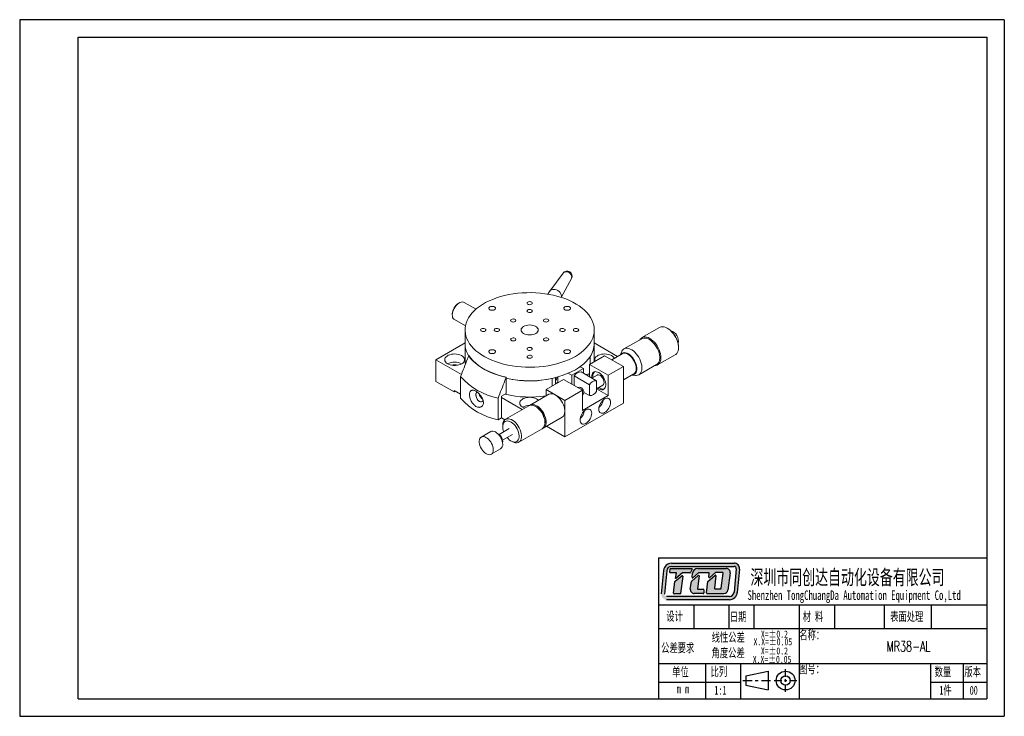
# Model space of a CAD drawing. Header units: millimetres. Extents: x 13764 to 14061, y 53 to 474.
# Tile 1 of 4: x 13764 to 14061, y 53 to 264. Entities that reach past the tile are written whole.
import ezdxf

# ---------------------------------------------------------------- set-up
doc = ezdxf.new("R2010")
doc.units = ezdxf.units.MM
doc.header["$LTSCALE"] = 0.3
for name, color, linetype, lineweight in [('外框', 7, 'Continuous', 30), ('文字', 3, 'Continuous', 13), ('轮廓线', 7, 'Continuous', 20)]:
    doc.layers.add(name, color=color, linetype=linetype, lineweight=lineweight)
doc.styles.add('SLDTEXTSTYLE2', font='txt')
doc.styles.get("Standard").update_dxf_attribs({"font": 'txt.shx', "width": 0.67, "oblique": 5, "bigfont": 'gbcbig.shx'})

# ---------------------------------------------------------------- blocks, each defined once
blk = doc.blocks.new('Y')
at = {"lineweight": 30}
for p, q in [((-4136.76, 2009.27), (-3862.74, 2009.27)), ((-4154.44, 2003.97), (-3857.44, 2003.97)), ((-4154.44, 2003.97), (-3857.44, 2003.97))]:
    blk.add_line(p, q, dxfattribs=at)
for points in [[(-3857.44, 2213.99), (-4154.44, 2213.99), (-4154.44, 2003.97)], [(-4136.76, 2009.27), (-4136.76, 2208.69), (-3862.74, 2208.69)]]:
    blk.add_lwpolyline(points, dxfattribs=at)
blk = doc.blocks.new('W')
at = {"lineweight": 30}
for p, q in [((-3857.44, 2213.99), (-3857.44, 2003.97)), ((-3857.44, 2213.99), (-3857.44, 2003.97)), ((-3862.74, 2208.69), (-3862.74, 2009.27))]:
    blk.add_line(p, q, dxfattribs=at)
blk.add_blockref('Y', (0, 0))

msp = doc.modelspace()

# ---------------------------------------------------------------- hatches: boundary and pattern name
at = {"layer": '外框'}
h = msp.add_hatch(color=256, dxfattribs=at)
h.dxf.hatch_style = 1
h.paths.add_polyline_path([(13979.42, 99.574), (13960.494, 99.574, 0.3871904), (13958.103, 97.396), (13957.442, 90.32, 0.4417631), (13959.036, 88.571), (13977.973, 88.571, 0.3876272), (13980.364, 90.752), (13981.014, 97.827, 0.4413093)])
h.paths.add_polyline_path([(13979.42, 98.614, -0.4413093), (13980.058, 97.915), (13979.408, 90.84, -0.3876272), (13977.973, 89.531), (13959.036, 89.531, -0.4417631), (13958.399, 90.231), (13959.06, 97.307, -0.3871904), (13960.494, 98.614)], flags=16)
h.paths.add_polyline_path([(13966.614, 97.997, -0.5692565), (13966.755, 97.761), (13966.218, 96.772, -0.2751589), (13966.078, 96.688), (13963.92, 96.688, 0.1785487), (13963.816, 96.65), (13961.858, 94.978), (13961.72, 94.978), (13962.033, 96.69), (13960.131, 96.69, -0.4551699), (13959.973, 96.872), (13960.108, 97.843, -0.3736999), (13960.266, 97.982)], flags=0)
h.paths.add_polyline_path([(13963.65, 95.764, -0.6728841), (13963.907, 95.617), (13963.214, 90.483, -0.3754282), (13963.056, 90.345), (13961.304, 90.345, -0.4451596), (13961.145, 90.521), (13961.513, 94.029, -0.2032664), (13961.574, 94.139)], flags=0)
h.paths.add_polyline_path([(13968.454, 97.998), (13977.022, 97.998, -0.4535474), (13978.212, 96.639), (13977.525, 91.483, -0.3759441), (13976.335, 90.441), (13971.255, 90.441, -0.443757), (13971.096, 90.617), (13971.438, 94.037), (13973.637, 95.904, -0.6781546), (13973.9, 95.765), (13973.493, 92.04, 0.4464345), (13973.652, 91.862), (13975.352, 91.862, 0.3783283), (13975.511, 92.003), (13976.081, 96.579, 0.4510331), (13975.922, 96.759), (13973.922, 96.759, 0.1736567), (13973.821, 96.723), (13972.044, 95.263, -0.6630003), (13971.783, 95.4), (13971.875, 96.501, 0.4388203), (13971.715, 96.674), (13968.804, 96.674, 0.1753949), (13968.701, 96.637), (13966.969, 95.194, -0.6807563), (13966.707, 95.337), (13966.866, 96.598, -0.3779258)], flags=0)
h.paths.add_polyline_path([(13966.616, 94.194), (13968.551, 95.895, -0.6841835), (13968.816, 95.757), (13968.395, 91.89, 0.4462884), (13968.554, 91.713), (13970.108, 91.713, -0.4142136), (13970.268, 91.553), (13970.268, 90.601, -0.4142136), (13970.108, 90.441), (13967.392, 90.441, -0.4294817), (13966.193, 91.704), (13966.564, 94.098, -0.1758286)], flags=0)
h.paths.add_polyline_path([(13966.755, 97.761, 0.5692565), (13966.614, 97.997), (13960.266, 97.982, 0.3736999), (13960.108, 97.843), (13959.973, 96.872, 0.4551699), (13960.131, 96.69), (13962.033, 96.69), (13961.72, 94.978), (13961.858, 94.978), (13963.816, 96.65, -0.1785487), (13963.92, 96.688), (13966.078, 96.688, 0.2751589), (13966.218, 96.772)], flags=0)
h.paths.add_polyline_path([(13963.907, 95.617, 0.6728841), (13963.65, 95.764), (13961.574, 94.139, 0.2032664), (13961.513, 94.029), (13961.145, 90.521, 0.4451596), (13961.304, 90.345), (13963.056, 90.345, 0.3754282), (13963.214, 90.483)], flags=0)
h.paths.add_polyline_path([(13968.816, 95.757, 0.6841835), (13968.551, 95.895), (13966.616, 94.194, 0.1758286), (13966.564, 94.098), (13966.193, 91.704, 0.4294817), (13967.392, 90.441), (13970.108, 90.441, 0.4142136), (13970.268, 90.601), (13970.268, 91.553, 0.4142136), (13970.108, 91.713), (13968.554, 91.713, -0.4462884), (13968.395, 91.89)], flags=0)
h.paths.add_polyline_path([(13977.022, 97.998), (13968.454, 97.998, 0.3779258), (13966.866, 96.598), (13966.707, 95.337, 0.6807563), (13966.969, 95.194), (13968.701, 96.637, -0.1753949), (13968.804, 96.674), (13971.715, 96.674, -0.4388203), (13971.875, 96.501), (13971.783, 95.4, 0.6630003), (13972.044, 95.263), (13973.821, 96.723, -0.1736567), (13973.922, 96.759), (13975.922, 96.759, -0.4510331), (13976.081, 96.579), (13975.511, 92.003, -0.3783283), (13975.352, 91.862), (13973.652, 91.862, -0.4464345), (13973.493, 92.04), (13973.9, 95.765, 0.6781546), (13973.637, 95.904), (13971.438, 94.037), (13971.096, 90.617, 0.443757), (13971.255, 90.441), (13976.335, 90.441, 0.3759441), (13977.525, 91.483), (13978.212, 96.639, 0.4535474)], flags=0)
h = msp.add_hatch(color=256, dxfattribs=at)
h.dxf.hatch_style = 1
h.paths.add_polyline_path([(13966.755, 97.761, 0.5692565), (13966.614, 97.997), (13960.266, 97.982, 0.3736999), (13960.108, 97.843), (13959.973, 96.872, 0.4551699), (13960.131, 96.69), (13962.033, 96.69), (13961.72, 94.978), (13961.858, 94.978), (13963.816, 96.65, -0.1785487), (13963.92, 96.688), (13966.078, 96.688, 0.2751589), (13966.218, 96.772)])
h.paths.add_polyline_path([(13963.907, 95.617, 0.6728841), (13963.65, 95.764), (13961.574, 94.139, 0.2032664), (13961.513, 94.029), (13961.145, 90.521, 0.4451596), (13961.304, 90.345), (13963.056, 90.345, 0.3754282), (13963.214, 90.483)])
h.paths.add_polyline_path([(13968.816, 95.757, 0.6841835), (13968.551, 95.895), (13966.616, 94.194, 0.1758286), (13966.564, 94.098), (13966.193, 91.704, 0.4294817), (13967.392, 90.441), (13970.108, 90.441, 0.4142136), (13970.268, 90.601), (13970.268, 91.553, 0.4142136), (13970.108, 91.713), (13968.554, 91.713, -0.4462884), (13968.395, 91.89)])
h.paths.add_polyline_path([(13977.022, 97.998), (13968.454, 97.998, 0.3779258), (13966.866, 96.598), (13966.707, 95.337, 0.6807563), (13966.969, 95.194), (13968.701, 96.637, -0.1753949), (13968.804, 96.674), (13971.715, 96.674, -0.4388203), (13971.875, 96.501), (13971.783, 95.4, 0.6630003), (13972.044, 95.263), (13973.821, 96.723, -0.1736567), (13973.922, 96.759), (13975.922, 96.759, -0.4510331), (13976.081, 96.579), (13975.511, 92.003, -0.3783283), (13975.352, 91.862), (13973.652, 91.862, -0.4464345), (13973.493, 92.04), (13973.9, 95.765, 0.6781546), (13973.637, 95.904), (13971.438, 94.037), (13971.096, 90.617, 0.443757), (13971.255, 90.441), (13976.335, 90.441, 0.3759441), (13977.525, 91.483), (13978.212, 96.639, 0.4535474)])

# ---------------------------------------------------------------- linework, layer by layer
at = {"layer": '外框', "lineweight": 30}
for p, q in [((13956.596, 101.152), (14055.633, 101.152)), ((13956.596, 101.152), (13956.596, 58.707)), ((13958.103, 97.396), (13957.442, 90.32)), ((13959.06, 97.307), (13958.399, 90.231)), ((13959.973, 96.872), (13960.108, 97.843)), ((13967.261, 87.003), (13967.261, 79.929)), ((13977.818, 87.003), (13977.818, 79.929)), ((13985.364, 87.003), (13985.364, 79.929)), ((13999.04, 87.003), (13999.04, 58.707)), ((14009.731, 87.003), (14009.731, 79.929)), ((14024.652, 87.003), (14024.652, 79.929)), ((14038.831, 87.003), (14038.831, 79.929)), ((13956.596, 79.929), (14055.633, 79.929)), ((13956.596, 69.318), (14055.633, 69.318)), ((13970.744, 69.318), (13970.744, 58.707)), ((13981.355, 69.318), (13981.355, 58.707)), ((14038.655, 69.318), (14038.655, 58.707)), ((14048.559, 69.318), (14048.559, 58.707)), ((13982.919, 65.595), (13989.699, 67.01)), ((13982.919, 65.595), (13982.919, 62.765)), ((13989.699, 67.01), (13989.699, 61.35)), ((13994.951, 65.319), (13994.951, 67.596)), ((13956.596, 63.709), (13981.355, 63.709)), ((13982.046, 64.18), (13984.834, 64.18)), ((13982.919, 62.765), (13989.699, 61.35)), ((13985.763, 64.18), (13986.693, 64.18)), ((13987.622, 64.18), (13990.41, 64.18)), ((13991.535, 64.18), (13993.812, 64.18)), ((13994.571, 64.18), (13995.33, 64.18)), ((13994.951, 63.8), (13994.951, 64.56)), ((13994.951, 60.764), (13994.951, 63.041)), ((13996.089, 64.18), (13998.366, 64.18)), ((14038.655, 63.709), (14055.633, 63.709))]:
    msp.add_line(p, q, dxfattribs=at)
at = {"layer": '外框'}
for p, q in [((13960.494, 99.574), (13979.42, 99.574)), ((13960.494, 98.614), (13979.42, 98.614)), ((13962.033, 96.69), (13960.131, 96.69)), ((13960.266, 97.982), (13966.614, 97.997)), ((13961.574, 94.139), (13963.65, 95.764)), ((13961.72, 94.978), (13962.033, 96.69)), ((13963.816, 96.65), (13961.858, 94.978)), ((13963.907, 95.617), (13963.214, 90.483)), ((13966.078, 96.688), (13963.92, 96.688)), ((13966.755, 97.761), (13966.218, 96.772)), ((13966.616, 94.194), (13968.551, 95.895)), ((13966.707, 95.337), (13966.866, 96.598)), ((13968.701, 96.637), (13966.969, 95.194)), ((13968.816, 95.757), (13968.395, 91.89)), ((13968.454, 97.998), (13977.022, 97.998)), ((13971.715, 96.674), (13968.804, 96.674)), ((13971.438, 94.037), (13973.637, 95.904)), ((13971.783, 95.4), (13971.875, 96.501)), ((13973.821, 96.723), (13972.044, 95.263)), ((13973.9, 95.765), (13973.493, 92.04)), ((13975.922, 96.759), (13973.922, 96.759)), ((13975.511, 92.003), (13976.081, 96.579)), ((13978.212, 96.639), (13977.525, 91.483)), ((13980.058, 97.915), (13979.408, 90.84)), ((13981.014, 97.827), (13980.364, 90.752)), ((13961.145, 90.521), (13961.513, 94.029)), ((13961.858, 94.978), (13961.72, 94.978)), ((13966.193, 91.704), (13966.564, 94.098)), ((13971.096, 90.617), (13971.438, 94.037)), ((13977.973, 89.531), (13959.036, 89.531)), ((13963.056, 90.345), (13961.304, 90.345)), ((13970.108, 90.441), (13967.392, 90.441)), ((13968.554, 91.713), (13970.108, 91.713)), ((13970.268, 91.553), (13970.268, 90.601)), ((13971.255, 90.441), (13976.335, 90.441)), ((13973.652, 91.862), (13975.352, 91.862)), ((13956.596, 87.003), (14055.633, 87.003)), ((13977.973, 88.571), (13959.036, 88.571))]:
    msp.add_line(p, q, dxfattribs=at)
at = {"layer": '外框', "lineweight": 30}
for radius in [2.83, 1.415]:
    msp.add_circle((13994.951, 64.18), radius, dxfattribs=at)
at = {"layer": '外框'}
for centre, radius, start, end in [((13960.494, 97.173), 2.401, 90, 174.66371), ((13960.494, 97.173), 1.441, 90, 174.66371), ((13979.42, 97.973), 1.601, 354.75075, 90), ((13979.42, 97.973), 0.64, 354.75075, 90), ((13963.749, 95.638), 0.16, 352.31021, 128.05413), ((13963.92, 96.528), 0.16, 90, 130.49363), ((13966.078, 96.848), 0.16, 270, 331.53887), ((13966.614, 97.837), 0.16, 331.53887, 90.14277), ((13966.866, 95.317), 0.16, 172.81149, 309.79279), ((13968.454, 96.397), 1.601, 90, 172.81149), ((13968.657, 95.775), 0.16, 353.7974, 131.31456), ((13968.804, 96.514), 0.16, 90, 129.79279), ((13971.715, 96.514), 0.16, 355.22864, 90), ((13971.942, 95.387), 0.16, 175.22864, 309.4062), ((13973.74, 95.782), 0.16, 353.76947, 130.34282), ((13973.922, 96.599), 0.16, 90, 129.4062), ((13975.922, 96.599), 0.16, 352.89219, 90), ((13977.022, 96.798), 1.2, 352.41382, 90), ((13961.672, 94.013), 0.16, 128.05413, 174.01321), ((13966.722, 94.074), 0.16, 131.31456, 171.20377), ((13961.304, 90.505), 0.16, 174.01321, 270), ((13963.056, 90.505), 0.16, 270, 352.31021), ((13967.392, 91.641), 1.2, 177.02945, 270), ((13968.554, 91.873), 0.16, 173.7974, 270), ((13970.108, 91.553), 0.16, 0, 90), ((13970.108, 90.601), 0.16, 270, 0), ((13971.255, 90.601), 0.16, 174.28163, 270), ((13973.652, 92.022), 0.16, 173.76947, 270), ((13975.352, 92.022), 0.16, 270, 352.89219), ((13976.335, 91.641), 1.2, 270, 352.41382), ((13977.973, 90.972), 1.441, 270, 354.75075), ((13977.973, 90.972), 2.401, 270, 354.75075)]:
    msp.add_arc(centre, radius, start, end, dxfattribs=at)
at = {"layer": '外框', "lineweight": 30}
for centre, start, end in [((13960.131, 96.85), 172.10561, 270), ((13960.266, 97.821), 90.14277, 172.10561)]:
    msp.add_arc(centre, 0.16, start, end, dxfattribs=at)
at = {"layer": '轮廓线', "lineweight": 15}
for p, q in [((13927.79, 187.084), (13923.763, 181.636)), ((13927.264, 179.738), (13930.321, 185.489)), ((13923.714, 181.564), (13923.187, 180.728)), ((13896.496, 178.088), (13896.143, 177.883)), ((13901.522, 176.201), (13897.997, 178.236)), ((13894.376, 174.822), (13894.376, 174.414)), ((13894.997, 173.04), (13898.321, 171.121)), ((13898.21, 169.924), (13898.21, 165.842)), ((13937.21, 165.842), (13937.21, 169.924)), ((13956.878, 170.669), (13951.574, 167.608)), ((13959.43, 170.332), (13959.253, 170.434)), ((13951.523, 167.289), (13946.179, 164.204)), ((13898.21, 166.013), (13889.426, 160.942)), ((13898.21, 165.842), (13898.21, 160.942)), ((13944.262, 161.943), (13937.21, 166.013)), ((13937.21, 160.942), (13937.21, 165.842)), ((13962.611, 164.616), (13962.611, 164.821)), ((13889.426, 160.942), (13889.426, 154.41)), ((13889.426, 160.942), (13897.124, 156.498)), ((13899.309, 162.158), (13899.356, 162.185)), ((13940.337, 162.168), (13935.741, 159.514)), ((13935.99, 161.922), (13935.99, 159.658)), ((13945.994, 158.902), (13940.337, 162.168)), ((13945.659, 162.749), (13942.494, 160.922)), ((13945.477, 163.383), (13945.046, 162.396)), ((13956.324, 159.38), (13961.627, 162.442)), ((13933.973, 158.29), (13930.438, 156.249)), ((13933.973, 158.29), (13932.997, 158.853)), ((13933.084, 158.917), (13933.084, 158.803)), ((13933.973, 156.861), (13933.973, 158.29)), ((13941.398, 156.249), (13935.741, 159.514)), ((13935.741, 159.514), (13935.741, 155.84)), ((13945.994, 158.902), (13941.398, 156.249)), ((13945.994, 147.879), (13945.994, 158.902)), ((13950.679, 156.41), (13956.022, 159.495)), ((13896.876, 149.322), (13896.876, 155.855)), ((13910.669, 155.654), (13910.622, 155.627)), ((13910.669, 150.755), (13910.669, 155.654)), ((13927.963, 155.024), (13922.66, 151.963)), ((13924.499, 155.289), (13924.499, 153.025)), ((13925.477, 153.589), (13925.477, 155.516)), ((13926.195, 155.706), (13926.195, 154.207)), ((13933.62, 151.759), (13927.963, 155.024)), ((13930.438, 156.249), (13929.416, 156.839)), ((13930.438, 156.249), (13930.438, 153.595)), ((13935.741, 153.391), (13931.145, 156.045)), ((13931.145, 156.045), (13931.145, 153.187)), ((13937.863, 154.616), (13933.266, 157.269)), ((13938.048, 156.335), (13936.466, 155.422)), ((13936.827, 155.65), (13936.802, 156.044)), ((13937.863, 151.35), (13937.863, 154.616)), ((13941.398, 156.249), (13941.398, 150.125)), ((13945.994, 154.86), (13949.158, 156.687)), ((13948.546, 156.333), (13949.617, 156.213)), ((13889.426, 154.41), (13894.906, 151.246)), ((13896.876, 150.517), (13894.906, 151.655)), ((13894.906, 151.655), (13894.906, 151.246)), ((13928.317, 148.697), (13922.66, 151.963)), ((13922.66, 151.963), (13922.66, 150.049)), ((13925.477, 153.792), (13926.195, 154.207)), ((13926.371, 154.105), (13926.195, 154.207)), ((13933.62, 151.759), (13928.317, 148.697)), ((13933.62, 145.634), (13933.62, 151.759)), ((13935.741, 153.391), (13935.741, 150.125)), ((13937.863, 152.187), (13939.798, 153.304)), ((13941.398, 150.125), (13937.863, 152.166)), ((13894.906, 151.246), (13895.259, 151.451)), ((13908.19, 142.791), (13908.19, 149.323)), ((13910.669, 150.755), (13909.225, 149.921)), ((13909.225, 143.389), (13909.225, 149.921)), ((13909.225, 149.513), (13915.477, 145.903)), ((13923.488, 150.528), (13917.832, 147.262)), ((13928.317, 148.697), (13928.317, 137.674)), ((13941.398, 150.125), (13933.62, 145.634)), ((13935.741, 150.125), (13934.058, 151.097)), ((13917.478, 147.058), (13910.407, 142.976)), ((13919.832, 146.656), (13919.478, 146.86)), ((13928.317, 137.674), (13945.994, 147.879)), ((13909.225, 143.389), (13908.19, 142.791)), ((13910.198, 142.827), (13909.225, 143.389)), ((13921.831, 140.334), (13927.488, 143.599)), ((13911.553, 140.174), (13908.53, 138.429)), ((13909.578, 141.145), (13909.578, 140.736)), ((13914.407, 136.048), (13921.478, 140.13)), ((13922.306, 141.961), (13922.306, 142.369)), ((13928.317, 137.674), (13922.77, 140.876)), ((13905.957, 139.253), (13903.129, 137.62)), ((13909.53, 136.697), (13912.553, 138.442)), ((13906.128, 132.423), (13908.957, 134.056)), ((13912.053, 136.45), (13912.406, 136.246))]:
    msp.add_line(p, q, dxfattribs=at)
at = {"layer": '轮廓线', "lineweight": 15, "flags": 128}
for points in [[(13930.321, 185.489), (13930.381, 185.629), (13930.429, 185.936), (13930.381, 186.262), (13930.24, 186.587), (13930.017, 186.887), (13929.725, 187.143), (13929.385, 187.337), (13929.021, 187.455), (13928.657, 187.49), (13928.317, 187.439), (13928.025, 187.306), (13927.802, 187.099), (13927.79, 187.084)], [(13927.237, 179.746), (13927.238, 179.748), (13927.285, 180.102), (13927.238, 180.475), (13927.099, 180.85), (13926.875, 181.206), (13926.577, 181.527), (13926.221, 181.797), (13925.824, 182.001), (13925.405, 182.13), (13924.987, 182.177), (13924.59, 182.14), (13924.234, 182.02), (13923.936, 181.824), (13923.714, 181.564)], [(13897.997, 178.236), (13897.744, 178.34), (13897.417, 178.376), (13897.061, 178.325), (13896.687, 178.188), (13896.307, 177.968), (13895.932, 177.674), (13895.576, 177.314), (13895.25, 176.9), (13894.964, 176.446), (13894.726, 175.966), (13894.546, 175.475), (13894.429, 174.989), (13894.378, 174.525), (13894.395, 174.096), (13894.479, 173.716), (13894.629, 173.399), (13894.838, 173.153), (13894.997, 173.04)], [(13931.499, 161.964), (13930.492, 161.423), (13929.421, 160.923), (13928.292, 160.469), (13927.11, 160.062), (13925.882, 159.703), (13924.612, 159.396), (13923.309, 159.141), (13921.977, 158.94), (13920.624, 158.794), (13919.257, 158.703), (13917.882, 158.668), (13916.506, 158.689), (13915.136, 158.766), (13913.779, 158.898), (13912.442, 159.086), (13911.131, 159.327), (13909.852, 159.622), (13908.613, 159.967), (13907.419, 160.363), (13906.276, 160.805), (13905.19, 161.294), (13904.167, 161.825), (13903.211, 162.397), (13902.327, 163.006), (13901.52, 163.65), (13900.794, 164.324), (13900.152, 165.027), (13899.597, 165.754), (13899.133, 166.502), (13898.761, 167.267), (13898.483, 168.046), (13898.302, 168.833), (13898.217, 169.626), (13898.229, 170.421), (13898.338, 171.213), (13898.544, 171.999), (13898.845, 172.774), (13899.24, 173.535), (13899.727, 174.278), (13900.304, 175), (13900.968, 175.696), (13901.715, 176.363), (13902.541, 176.998), (13903.443, 177.598), (13904.417, 178.16), (13905.456, 178.681), (13906.557, 179.158), (13907.713, 179.589), (13908.919, 179.972), (13910.168, 180.305), (13911.456, 180.587), (13912.774, 180.815), (13914.117, 180.989), (13915.478, 181.107), (13916.85, 181.17), (13918.226, 181.177), (13919.6, 181.128), (13920.964, 181.024), (13922.312, 180.863), (13923.638, 180.649), (13924.933, 180.381), (13926.193, 180.06), (13927.41, 179.69), (13928.579, 179.27), (13929.694, 178.805), (13930.75, 178.294), (13931.74, 177.743), (13932.66, 177.152), (13933.506, 176.525), (13934.273, 175.865), (13934.958, 175.176), (13935.557, 174.461), (13936.067, 173.723), (13936.485, 172.966), (13936.81, 172.193), (13937.039, 171.41), (13937.173, 170.619), (13937.209, 169.825), (13937.149, 169.031), (13936.991, 168.242), (13936.737, 167.461), (13936.389, 166.692), (13935.948, 165.94), (13935.415, 165.207), (13934.795, 164.498), (13934.089, 163.815), (13933.302, 163.164), (13932.437, 162.546), (13931.499, 161.964)], [(13918.276, 177.68), (13918.048, 177.588), (13917.78, 177.546), (13917.503, 177.56), (13917.251, 177.628), (13917.055, 177.741), (13916.937, 177.887), (13916.913, 178.047), (13916.985, 178.202), (13917.144, 178.333), (13917.372, 178.425), (13917.64, 178.466), (13917.917, 178.452), (13918.169, 178.385), (13918.365, 178.271), (13918.483, 178.126), (13918.507, 177.966), (13918.435, 177.811), (13918.276, 177.68)], [(13907.121, 176.037), (13906.862, 175.928), (13906.557, 175.871), (13906.236, 175.871), (13905.931, 175.928), (13905.672, 176.037), (13905.483, 176.187), (13905.384, 176.363), (13905.384, 176.548), (13905.483, 176.724), (13905.672, 176.874), (13905.931, 176.983), (13906.236, 177.04), (13906.557, 177.04), (13906.862, 176.983), (13907.121, 176.874), (13907.31, 176.724), (13907.409, 176.548), (13907.409, 176.363), (13907.31, 176.187), (13907.121, 176.037)], [(13918.276, 175.313), (13918.048, 175.221), (13917.78, 175.179), (13917.503, 175.193), (13917.251, 175.261), (13917.055, 175.374), (13916.937, 175.52), (13916.913, 175.679), (13916.985, 175.834), (13917.144, 175.966), (13917.372, 176.058), (13917.64, 176.099), (13917.917, 176.085), (13918.169, 176.017), (13918.365, 175.904), (13918.483, 175.759), (13918.507, 175.599), (13918.435, 175.444), (13918.276, 175.313)], [(13929.749, 176.037), (13929.489, 175.928), (13929.184, 175.871), (13928.863, 175.871), (13928.558, 175.928), (13928.299, 176.037), (13928.11, 176.187), (13928.011, 176.363), (13928.011, 176.548), (13928.11, 176.724), (13928.299, 176.874), (13928.558, 176.983), (13928.863, 177.04), (13929.184, 177.04), (13929.489, 176.983), (13929.749, 176.874), (13929.937, 176.724), (13930.036, 176.548), (13930.036, 176.363), (13929.937, 176.187), (13929.749, 176.037)], [(13913.326, 172.455), (13913.098, 172.363), (13912.83, 172.322), (13912.553, 172.336), (13912.301, 172.403), (13912.105, 172.517), (13911.988, 172.662), (13911.963, 172.822), (13912.035, 172.977), (13912.195, 173.108), (13912.422, 173.2), (13912.691, 173.242), (13912.967, 173.228), (13913.219, 173.16), (13913.416, 173.047), (13913.533, 172.901), (13913.557, 172.741), (13913.485, 172.587), (13913.326, 172.455)], [(13923.225, 172.455), (13922.998, 172.363), (13922.73, 172.322), (13922.453, 172.336), (13922.201, 172.403), (13922.004, 172.517), (13921.887, 172.662), (13921.863, 172.822), (13921.935, 172.977), (13922.094, 173.108), (13922.322, 173.2), (13922.59, 173.242), (13922.867, 173.228), (13923.119, 173.16), (13923.315, 173.047), (13923.433, 172.901), (13923.457, 172.741), (13923.385, 172.587), (13923.225, 172.455)], [(13904.276, 169.598), (13904.048, 169.506), (13903.78, 169.464), (13903.503, 169.478), (13903.251, 169.546), (13903.055, 169.659), (13902.937, 169.805), (13902.913, 169.965), (13902.985, 170.119), (13903.144, 170.251), (13903.372, 170.343), (13903.64, 170.384), (13903.917, 170.37), (13904.169, 170.303), (13904.365, 170.189), (13904.483, 170.044), (13904.507, 169.884), (13904.435, 169.729), (13904.276, 169.598)], [(13908.376, 169.598), (13908.149, 169.506), (13907.88, 169.464), (13907.603, 169.478), (13907.352, 169.546), (13907.155, 169.659), (13907.038, 169.805), (13907.014, 169.965), (13907.085, 170.119), (13907.245, 170.251), (13907.472, 170.343), (13907.741, 170.384), (13908.018, 170.37), (13908.269, 170.303), (13908.466, 170.189), (13908.583, 170.044), (13908.607, 169.884), (13908.536, 169.729), (13908.376, 169.598)], [(13919.549, 168.863), (13919.155, 168.676), (13918.705, 168.538), (13918.217, 168.452), (13917.71, 168.423), (13917.203, 168.452), (13916.715, 168.538), (13916.266, 168.676), (13915.872, 168.863), (13915.548, 169.09), (13915.308, 169.35), (13915.16, 169.632), (13915.11, 169.924), (13915.16, 170.217), (13915.308, 170.499), (13915.548, 170.758), (13915.872, 170.986), (13916.266, 171.172), (13916.715, 171.311), (13917.203, 171.396), (13917.71, 171.425), (13918.217, 171.396), (13918.705, 171.311), (13919.155, 171.172), (13919.549, 170.986), (13919.872, 170.758), (13920.112, 170.499), (13920.26, 170.217), (13920.31, 169.924), (13920.26, 169.632), (13920.112, 169.35), (13919.872, 169.09), (13919.549, 168.863)], [(13928.175, 169.598), (13927.948, 169.506), (13927.679, 169.464), (13927.402, 169.478), (13927.151, 169.546), (13926.954, 169.659), (13926.837, 169.805), (13926.813, 169.965), (13926.884, 170.119), (13927.044, 170.251), (13927.271, 170.343), (13927.54, 170.384), (13927.817, 170.37), (13928.068, 170.303), (13928.265, 170.189), (13928.382, 170.044), (13928.406, 169.884), (13928.335, 169.729), (13928.175, 169.598)], [(13932.276, 169.598), (13932.048, 169.506), (13931.78, 169.464), (13931.503, 169.478), (13931.251, 169.546), (13931.055, 169.659), (13930.937, 169.805), (13930.913, 169.965), (13930.985, 170.119), (13931.144, 170.251), (13931.372, 170.343), (13931.64, 170.384), (13931.917, 170.37), (13932.169, 170.303), (13932.365, 170.189), (13932.483, 170.044), (13932.507, 169.884), (13932.435, 169.729), (13932.276, 169.598)], [(13961.627, 162.442), (13961.791, 162.55), (13962.078, 162.827), (13962.308, 163.18), (13962.475, 163.602), (13962.577, 164.084), (13962.611, 164.616), (13962.577, 165.188), (13962.475, 165.788), (13962.308, 166.403), (13962.078, 167.021), (13961.791, 167.63), (13961.452, 168.217), (13961.068, 168.77), (13960.648, 169.278), (13960.199, 169.731), (13959.731, 170.119), (13959.253, 170.434), (13958.775, 170.67), (13958.306, 170.823), (13957.857, 170.889), (13957.437, 170.867), (13957.053, 170.756), (13956.878, 170.669)], [(13913.326, 166.74), (13913.098, 166.648), (13912.83, 166.607), (13912.553, 166.621), (13912.301, 166.689), (13912.105, 166.802), (13911.988, 166.947), (13911.963, 167.107), (13912.035, 167.262), (13912.195, 167.393), (13912.422, 167.485), (13912.691, 167.527), (13912.967, 167.513), (13913.219, 167.445), (13913.416, 167.332), (13913.533, 167.186), (13913.557, 167.027), (13913.485, 166.872), (13913.326, 166.74)], [(13923.225, 166.74), (13922.998, 166.648), (13922.73, 166.607), (13922.453, 166.621), (13922.201, 166.689), (13922.004, 166.802), (13921.887, 166.947), (13921.863, 167.107), (13921.935, 167.262), (13922.094, 167.393), (13922.322, 167.485), (13922.59, 167.527), (13922.867, 167.513), (13923.119, 167.445), (13923.315, 167.332), (13923.433, 167.186), (13923.457, 167.027), (13923.385, 166.872), (13923.225, 166.74)], [(13950.939, 166.952), (13951.124, 167.222), (13951.411, 167.499), (13951.75, 167.695), (13952.133, 167.805), (13952.554, 167.827), (13953.003, 167.762), (13953.471, 167.609), (13953.949, 167.372), (13954.427, 167.057), (13954.896, 166.669), (13955.345, 166.216), (13955.765, 165.708), (13956.149, 165.155), (13956.488, 164.568), (13956.775, 163.96), (13957.004, 163.341), (13957.172, 162.726), (13957.274, 162.127), (13957.308, 161.555), (13957.274, 161.023), (13957.172, 160.541), (13957.004, 160.119), (13956.775, 159.766), (13956.488, 159.489), (13956.149, 159.293), (13955.765, 159.183), (13955.439, 159.158)], [(13951.523, 167.289), (13951.737, 167.391), (13952.115, 167.485), (13952.528, 167.492), (13952.968, 167.411), (13953.424, 167.245), (13953.889, 166.997), (13954.35, 166.671), (13954.8, 166.276), (13955.227, 165.82), (13955.624, 165.311), (13955.981, 164.762), (13956.291, 164.184), (13956.547, 163.588), (13956.745, 162.989), (13956.878, 162.398), (13956.946, 161.828), (13956.946, 161.292), (13956.878, 160.8), (13956.745, 160.363), (13956.547, 159.992), (13956.291, 159.692), (13956.022, 159.495)], [(13907.121, 162.975), (13906.862, 162.866), (13906.557, 162.809), (13906.236, 162.809), (13905.931, 162.866), (13905.672, 162.975), (13905.483, 163.124), (13905.384, 163.3), (13905.384, 163.486), (13905.483, 163.662), (13905.672, 163.811), (13905.931, 163.92), (13906.236, 163.977), (13906.557, 163.977), (13906.862, 163.92), (13907.121, 163.811), (13907.31, 163.662), (13907.409, 163.486), (13907.409, 163.3), (13907.31, 163.124), (13907.121, 162.975)], [(13918.276, 163.883), (13918.048, 163.791), (13917.78, 163.749), (13917.503, 163.763), (13917.251, 163.831), (13917.055, 163.945), (13916.937, 164.09), (13916.913, 164.25), (13916.985, 164.405), (13917.144, 164.536), (13917.372, 164.628), (13917.64, 164.67), (13917.917, 164.656), (13918.169, 164.588), (13918.365, 164.474), (13918.483, 164.329), (13918.507, 164.169), (13918.435, 164.014), (13918.276, 163.883)], [(13929.749, 162.975), (13929.489, 162.866), (13929.184, 162.809), (13928.863, 162.809), (13928.558, 162.866), (13928.299, 162.975), (13928.11, 163.124), (13928.011, 163.3), (13928.011, 163.486), (13928.11, 163.662), (13928.299, 163.811), (13928.558, 163.92), (13928.863, 163.977), (13929.184, 163.977), (13929.489, 163.92), (13929.749, 163.811), (13929.937, 163.662), (13930.036, 163.486), (13930.036, 163.3), (13929.937, 163.124), (13929.749, 162.975)], [(13937.21, 165.842), (13937.209, 165.742), (13937.149, 164.948), (13936.991, 164.159), (13936.737, 163.378), (13936.389, 162.61), (13935.948, 161.857), (13935.415, 161.124), (13934.795, 160.415), (13934.089, 159.733), (13933.302, 159.081), (13932.437, 158.463), (13931.499, 157.882)], [(13945.477, 163.383), (13945.548, 163.53), (13945.775, 163.867), (13946.059, 164.127), (13946.394, 164.306), (13946.771, 164.4), (13947.185, 164.407), (13947.624, 164.327), (13948.081, 164.16), (13948.545, 163.912), (13949.007, 163.587), (13949.456, 163.192), (13949.884, 162.735), (13950.281, 162.227), (13950.638, 161.677), (13950.948, 161.099), (13951.204, 160.504), (13951.401, 159.904), (13951.535, 159.313), (13951.603, 158.743), (13951.603, 158.207), (13951.535, 157.715), (13951.401, 157.279), (13951.204, 156.907), (13950.948, 156.607), (13950.638, 156.387), (13950.281, 156.25), (13949.884, 156.199), (13949.617, 156.213)], [(13897.204, 159.718), (13897.549, 159.956), (13897.814, 160.226), (13897.992, 160.519), (13898.076, 160.826), (13898.064, 161.136), (13897.956, 161.44), (13897.756, 161.729), (13897.469, 161.992), (13897.107, 162.221), (13896.679, 162.409), (13896.2, 162.55), (13895.684, 162.639), (13895.15, 162.674), (13894.613, 162.653), (13894.092, 162.577), (13893.602, 162.449), (13893.16, 162.272), (13892.78, 162.052), (13892.473, 161.797), (13892.251, 161.514), (13892.12, 161.213), (13892.083, 160.904), (13892.144, 160.595), (13892.298, 160.298), (13892.542, 160.021), (13892.868, 159.774), (13893.265, 159.564), (13893.721, 159.399), (13894.22, 159.284), (13894.747, 159.221), (13895.284, 159.214), (13895.816, 159.263), (13896.323, 159.366), (13896.791, 159.519), (13897.204, 159.718)], [(13910.622, 155.627), (13909.248, 155.97), (13907.922, 156.371), (13906.653, 156.829), (13905.447, 157.341), (13904.312, 157.904), (13903.253, 158.515), (13902.278, 159.171), (13901.391, 159.867), (13900.597, 160.6), (13899.902, 161.365), (13899.309, 162.158)], [(13899.356, 162.185), (13899.947, 161.391), (13900.641, 160.626), (13901.434, 159.892), (13902.321, 159.196), (13903.296, 158.54), (13904.355, 157.929), (13905.491, 157.366), (13906.697, 156.854), (13907.967, 156.396), (13909.294, 155.996), (13910.669, 155.654)], [(13918.276, 161.516), (13918.048, 161.424), (13917.78, 161.382), (13917.503, 161.396), (13917.251, 161.464), (13917.055, 161.577), (13916.937, 161.723), (13916.913, 161.883), (13916.985, 162.037), (13917.144, 162.169), (13917.372, 162.261), (13917.64, 162.302), (13917.917, 162.288), (13918.169, 162.221), (13918.365, 162.107), (13918.483, 161.962), (13918.507, 161.802), (13918.435, 161.647), (13918.276, 161.516)], [(13937.183, 160.347), (13937.21, 160.904), (13937.21, 160.942)], [(13943.25, 161.358), (13943.211, 161.44), (13943.01, 161.729), (13942.724, 161.992), (13942.361, 162.221), (13941.934, 162.409), (13941.454, 162.55), (13940.939, 162.639), (13940.405, 162.674), (13939.868, 162.653), (13939.347, 162.577), (13938.857, 162.449), (13938.415, 162.272), (13938.035, 162.052), (13937.728, 161.797), (13937.506, 161.514), (13937.374, 161.213), (13937.338, 160.904), (13937.398, 160.595), (13937.439, 160.495)], [(13948.558, 156.34), (13948.717, 156.346), (13949.063, 156.423), (13949.367, 156.584), (13949.62, 156.827), (13949.815, 157.144), (13949.949, 157.528), (13950.016, 157.969), (13950.016, 158.456), (13949.949, 158.975), (13949.815, 159.513), (13949.62, 160.056), (13949.367, 160.591), (13949.063, 161.103), (13948.717, 161.579), (13948.336, 162.007), (13947.932, 162.376), (13947.514, 162.676), (13947.093, 162.899), (13946.681, 163.04), (13946.287, 163.095), (13945.922, 163.062), (13945.596, 162.943), (13945.317, 162.74), (13945.092, 162.459), (13945.059, 162.403)], [(13945.659, 162.749), (13945.732, 162.788), (13946.055, 162.892), (13946.414, 162.909), (13946.801, 162.839), (13947.204, 162.684), (13947.613, 162.448), (13948.016, 162.138), (13948.403, 161.761), (13948.762, 161.329), (13949.085, 160.853), (13949.362, 160.346), (13949.585, 159.822), (13949.749, 159.295), (13949.85, 158.779), (13949.883, 158.289), (13949.85, 157.838), (13949.749, 157.439), (13949.585, 157.101), (13949.362, 156.835), (13949.158, 156.687)], [(13936.478, 155.415), (13936.451, 155.729), (13936.468, 156.158), (13936.552, 156.537), (13936.702, 156.855), (13936.911, 157.1), (13937.174, 157.266), (13937.482, 157.346), (13937.824, 157.339), (13938.191, 157.244), (13938.57, 157.065)], [(13938.048, 156.335), (13938.22, 156.401), (13938.484, 156.409), (13938.774, 156.324), (13939.072, 156.152), (13939.362, 155.902), (13939.626, 155.59), (13939.849, 155.232), (13940.019, 154.851), (13940.125, 154.468), (13940.161, 154.105), (13940.125, 153.784), (13940.019, 153.523), (13939.849, 153.337), (13939.798, 153.304)], [(13938.57, 157.065), (13938.948, 156.807), (13939.315, 156.479), (13939.658, 156.09), (13939.965, 155.654), (13940.228, 155.185), (13940.438, 154.698), (13940.587, 154.208), (13940.672, 153.731), (13940.689, 153.282), (13940.638, 152.876), (13940.52, 152.527), (13940.34, 152.244), (13940.103, 152.037), (13939.817, 151.914), (13939.49, 151.877), (13939.134, 151.928), (13938.76, 152.066), (13938.38, 152.285), (13938.226, 152.396)], [(13920.342, 148.711), (13920.097, 148.929), (13919.734, 149.158), (13919.306, 149.346), (13918.827, 149.487), (13918.312, 149.577), (13917.777, 149.611), (13917.241, 149.59), (13916.719, 149.515), (13916.23, 149.386), (13915.787, 149.209), (13915.407, 148.99), (13915.101, 148.735), (13914.878, 148.452), (13914.747, 148.151), (13914.711, 147.841), (13914.771, 147.532), (13914.926, 147.235), (13915.17, 146.958), (13915.496, 146.711), (13915.893, 146.502), (13916.27, 146.361)], [(13927.488, 143.599), (13927.643, 143.704), (13927.903, 143.969), (13928.104, 144.31), (13928.24, 144.719), (13928.308, 145.186), (13928.307, 145.699), (13928.237, 146.246), (13928.099, 146.813), (13927.897, 147.386), (13927.635, 147.951), (13927.321, 148.494), (13926.961, 149.002), (13926.565, 149.462), (13926.143, 149.863), (13925.704, 150.196), (13925.26, 150.451), (13924.822, 150.622), (13924.4, 150.707), (13924.005, 150.701), (13923.647, 150.606), (13923.488, 150.528)], [(13942.105, 148.083), (13942.071, 148.462), (13941.971, 148.787), (13941.807, 149.045), (13941.587, 149.228), (13941.32, 149.327), (13941.014, 149.339), (13940.682, 149.264), (13940.337, 149.104), (13939.993, 148.866), (13939.661, 148.558), (13939.355, 148.193), (13939.087, 147.785), (13938.868, 147.348), (13938.704, 146.901), (13938.604, 146.46), (13938.57, 146.042), (13938.604, 145.664), (13938.704, 145.339), (13938.868, 145.08), (13939.087, 144.898), (13939.355, 144.798), (13939.661, 144.786), (13939.993, 144.862), (13940.337, 145.021), (13940.682, 145.26), (13941.014, 145.567), (13941.32, 145.932), (13941.587, 146.341), (13941.807, 146.777), (13941.971, 147.224), (13942.071, 147.665), (13942.105, 148.083)], [(13922.102, 143.298), (13921.905, 143.871), (13921.647, 144.437), (13921.337, 144.982), (13920.981, 145.493), (13920.587, 145.958), (13920.167, 146.364), (13919.729, 146.702), (13919.285, 146.964), (13918.846, 147.142), (13918.423, 147.233), (13918.025, 147.235), (13917.663, 147.147), (13917.478, 147.058)], [(13921.647, 140.245), (13921.673, 140.256), (13921.986, 140.438), (13922.246, 140.703), (13922.447, 141.045), (13922.583, 141.454), (13922.652, 141.921), (13922.651, 142.434), (13922.58, 142.98), (13922.442, 143.547), (13922.24, 144.12), (13921.978, 144.685), (13921.664, 145.228), (13921.304, 145.736), (13920.908, 146.196), (13920.486, 146.598), (13920.047, 146.93), (13919.604, 147.185), (13919.165, 147.357), (13918.743, 147.441), (13918.348, 147.435), (13917.99, 147.34), (13917.682, 147.162)], [(13936.448, 144.818), (13936.414, 145.196), (13936.314, 145.521), (13936.15, 145.78), (13935.931, 145.962), (13935.663, 146.061), (13935.357, 146.074), (13935.025, 145.998), (13934.681, 145.838), (13934.336, 145.6), (13934.004, 145.293), (13933.698, 144.927), (13933.431, 144.519), (13933.211, 144.083), (13933.047, 143.636), (13932.947, 143.194), (13932.913, 142.777), (13932.947, 142.398), (13933.047, 142.073), (13933.211, 141.815), (13933.431, 141.632), (13933.698, 141.533), (13934.004, 141.521), (13934.336, 141.596), (13934.681, 141.756), (13935.025, 141.994), (13935.357, 142.302), (13935.663, 142.667), (13935.931, 143.075), (13936.15, 143.512), (13936.314, 143.959), (13936.414, 144.4), (13936.448, 144.818)], [(13909.578, 141.145), (13909.589, 141.428), (13909.663, 141.891), (13909.805, 142.295), (13910.011, 142.63), (13910.275, 142.889), (13910.592, 143.065), (13910.954, 143.153), (13911.351, 143.151), (13911.775, 143.06), (13912.214, 142.882), (13912.658, 142.62), (13913.095, 142.282), (13913.516, 141.876), (13913.91, 141.411), (13914.266, 140.9), (13914.576, 140.355), (13914.834, 139.788), (13915.031, 139.215)], [(13914.349, 139.048), (13914.166, 139.576), (13913.925, 140.097), (13913.633, 140.595), (13913.298, 141.059), (13912.929, 141.475), (13912.536, 141.832), (13912.13, 142.12), (13911.722, 142.331), (13911.323, 142.46), (13910.943, 142.503), (13910.594, 142.459), (13910.285, 142.328), (13910.024, 142.116), (13909.819, 141.826), (13909.674, 141.468), (13909.594, 141.052), (13909.582, 140.587), (13909.636, 140.088), (13909.757, 139.567), (13909.876, 139.206)], [(13906.75, 133.797), (13906.716, 133.379), (13906.615, 133.014), (13906.45, 132.714), (13906.226, 132.488), (13905.951, 132.343), (13905.634, 132.284), (13905.284, 132.313), (13904.913, 132.43), (13904.533, 132.629), (13904.157, 132.906), (13903.795, 133.25), (13903.46, 133.652), (13903.163, 134.097), (13902.912, 134.572), (13902.717, 135.062), (13902.584, 135.55), (13902.516, 136.022), (13902.516, 136.461), (13902.584, 136.854), (13902.717, 137.188), (13902.912, 137.452), (13903.163, 137.638), (13903.46, 137.741), (13903.795, 137.755), (13904.157, 137.682), (13904.533, 137.524), (13904.913, 137.285), (13905.284, 136.973), (13905.634, 136.598), (13905.951, 136.173), (13906.226, 135.711), (13906.45, 135.227), (13906.615, 134.736), (13906.716, 134.254), (13906.75, 133.797)], [(13905.957, 139.253), (13905.991, 139.271), (13906.288, 139.373), (13906.623, 139.388), (13906.985, 139.315), (13907.362, 139.157), (13907.742, 138.917), (13908.113, 138.606), (13908.462, 138.231), (13908.78, 137.806), (13909.054, 137.344), (13909.278, 136.86), (13909.443, 136.369), (13909.544, 135.887), (13909.578, 135.43)], [(13910.876, 137.473), (13911.177, 137.14), (13911.57, 136.784), (13911.976, 136.496), (13912.385, 136.284), (13912.784, 136.155), (13913.163, 136.113), (13913.512, 136.157), (13913.821, 136.287), (13914.082, 136.5), (13914.288, 136.789), (13914.432, 137.147), (13914.512, 137.564), (13914.525, 138.028), (13914.47, 138.528), (13914.349, 139.048)], [(13915.031, 139.215), (13915.164, 138.65), (13915.229, 138.105), (13915.224, 137.595), (13915.15, 137.133), (13915.009, 136.729), (13914.803, 136.393), (13914.538, 136.134), (13914.221, 135.959), (13913.86, 135.871), (13913.462, 135.872), (13913.038, 135.964), (13912.599, 136.142), (13912.406, 136.246)], [(13909.578, 136.246), (13909.543, 135.903), (13909.542, 135.901)]]:
    msp.add_lwpolyline(points, dxfattribs=at)
at = {"layer": '轮廓线', "lineweight": 15}
for centre, radius, start, end in [((13928.997, 186.193), 1.5, 332.00848, 143.53003), ((13898.214, 174.647), 3.842, 122.61121, 177.39417), ((13955.731, 164.522), 6.887, 2.4821, 57.51253), ((13959.204, 166.527), 3.377, 347.90711, 72.08751), ((13905.37, 165.93), 7.16, 180.70524, 211.84647), ((13905.374, 165.931), 7.165, 180.71585, 211.83533), ((13930.036, 165.925), 7.174, 326.08466, 359.33267), ((13904.785, 160.946), 6.575, 180.03049, 190.87488), ((13895.083, 155.699), 4.544, 62.17517, 117.82483), ((13895.083, 156.827), 2.592, 71.13153, 108.8685), ((13917.63, 184.958), 30.422, 256.77203, 297.12064), ((13912.525, 169.897), 21.026, 221.90378, 258.1016), ((13917.712, 187.464), 32.883, 257.63224, 281.91167), ((13922.485, 156.756), 3.717, 323.61236, 342.89073), ((13933.148, 155.024), 2.248, 86.98956, 153.00507), ((13934.653, 158.503), 2.043, 270.42166, 302.18235), ((13937.745, 152.371), 2.248, 86.98956, 153.00507), ((13938.419, 156.166), 1.622, 135.7713, 184.31567), ((13932.559, 151.146), 1.5, 315, 104.98251), ((13939.869, 154.018), 1.916, 227.71965, 281.03521), ((13912.525, 163.365), 21.026, 221.90378, 258.1016), ((13904.904, 151.106), 2.477, 190.61314, 236.34751), ((13917.722, 182.564), 32.883, 256.92866, 278.6357), ((13935.859, 152.37), 2.248, 266.98953, 333.0051), ((13935.969, 149.585), 4.042, 310.89422, 349.11115), ((13917.602, 142.922), 4.241, 88.6195, 118.33978), ((13916.921, 142.108), 5.4, 15.36776, 57.37852), ((13919.716, 142.122), 2.66, 311.47719, 26.22311), ((13918.162, 142.334), 4.144, 0.48296, 16.89324), ((13930.312, 146.319), 4.042, 310.89421, 349.11117), ((13906.702, 136.198), 2.876, 0.95432, 66.55036), ((13908.127, 135.259), 1.462, 304.60926, 6.70295)]:
    msp.add_arc(centre, radius, start, end, dxfattribs=at)
for points, knots in [([(13899.309, 162.158), (13899.184, 161.838), (13898.366, 159.737), (13897.559, 157.636), (13896.876, 155.855)], [0, 0, 0, 0, 0.1524912, 1, 1, 1, 1]), ([(13908.19, 149.323), (13908.873, 151.105), (13909.679, 153.206), (13910.498, 155.307), (13910.622, 155.627)], [0, 0, 0, 0, 0.8475088, 1, 1, 1, 1]), ([(13901.517, 151.42), (13901.656, 151.333), (13901.932, 151.159), (13902.343, 150.805), (13902.729, 150.398), (13903.075, 149.945), (13903.364, 149.462), (13903.582, 148.967), (13903.718, 148.475), (13903.764, 148.007), (13903.718, 147.579), (13903.582, 147.209), (13903.364, 146.913), (13903.075, 146.703), (13902.729, 146.588), (13902.342, 146.574), (13901.931, 146.663), (13901.514, 146.855), (13901.108, 147.139), (13900.728, 147.506), (13900.387, 147.941), (13900.094, 148.425), (13899.858, 148.938), (13899.686, 149.46), (13899.581, 149.968), (13899.545, 150.443), (13899.581, 150.865), (13899.687, 151.216), (13899.86, 151.486), (13900.096, 151.665), (13900.388, 151.75), (13900.73, 151.736), (13901.11, 151.634), (13901.381, 151.492), (13901.517, 151.42)], [0, 0, 0, 0, 0.03226409, 0.06420873, 0.09606317, 0.12748035, 0.15853107, 0.18930846, 0.21965446, 0.2500286, 0.28024568, 0.31072709, 0.34147346, 0.37247578, 0.40400095, 0.43568043, 0.46787451, 0.50018075, 0.53227902, 0.56436212, 0.596168, 0.62754515, 0.65869297, 0.68930809, 0.71981773, 0.75007064, 0.78035663, 0.81085955, 0.84148993, 0.87264302, 0.90400914, 0.93582667, 0.96788733, 1, 1, 1, 1]), ([(13901.918, 151.152), (13901.861, 151.15), (13901.69, 151.143), (13901.567, 150.944), (13901.497, 150.681), (13901.48, 150.439), (13901.497, 150.166), (13901.564, 149.778), (13901.732, 149.27), (13902.005, 148.822), (13902.27, 148.548), (13902.487, 148.391), (13902.715, 148.29), (13903.02, 148.236), (13903.367, 148.327), (13903.594, 148.526), (13903.647, 148.674), (13903.648, 148.678)], [0, 0, 0, 0, 0.0535221, 0.1582174, 0.2108083, 0.2632243, 0.3155836, 0.3681879, 0.4728547, 0.5774909, 0.6300486, 0.6823426, 0.7349742, 0.7877124, 0.8923828, 0.9970249, 1, 1, 1, 1])]:
    msp.add_open_spline(points, degree=3, knots=knots, dxfattribs=at)

# ---------------------------------------------------------------- block references
at = {"layer": '外框', "lineweight": 25, "xscale": 1.000371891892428, "yscale": 1.000371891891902, "zscale": 1.000371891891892}
msp.add_blockref('W', (17919.808, -1951.313), dxfattribs=at)

# ---------------------------------------------------------------- texts
at = {"layer": '外框', "style": 'SLDTEXTSTYLE2', "width": 0.67}
for s, height, p in [('深圳市同创达自动化设备有限公司', 4.48167, (13984.338, 93.094)), ('Shenzhen TongChuangDa Automation Equipment Co,Ltd', 2.88107, (13983.46, 88.481)), ('设计', 2.6677, (13958.942, 82.226)), ('日期', 2.6677, (13978.116, 82.081)), ('材 料', 2.6677, (14000.095, 82.135)), ('表面处理', 2.6677, (14026.495, 82.135)), ('线性公差', 2.6677, (13972.635, 75.885)), ('X=±0.2', 2.1341, (13987.489, 77.141)), ('名称：', 2.6677, (13999.075, 76.592)), ('公差要求', 2.6677, (13957.379, 72.691)), ('X.X=±0.05', 2.1341, (13985.261, 74.821)), ('X=±0.2', 2.1341, (13987.489, 72.045)), ('角度公差', 2.6677, (13972.592, 71.191)), ('X.X=±0.05', 2.1341, (13985.034, 69.498)), ('单位', 2.6677, (13960.691, 65.444)), ('比列', 2.6677, (13972.301, 65.525)), ('图号：', 2.6677, (13999.004, 66.36)), ('数量', 2.6677, (14039.924, 65.485)), ('版本', 2.6677, (14048.879, 65.485)), ('1:1', 2.6677, (13973.448, 59.913)), ('1件', 2.6677, (14041.344, 59.913)), ('00', 2.6677, (14050.489, 59.913)), (' m m', 2.6677, (13960.907, 60.338))]:
    msp.add_text(s, height=height, dxfattribs=at).set_placement(p)
at = {"layer": '文字', "ltscale": 0.3, "width": 0.67}
msp.add_text('MR38-AL', height=3.1712, dxfattribs=at).set_placement((14025.383, 72.94))

doc.saveas('drawing.dxf')
